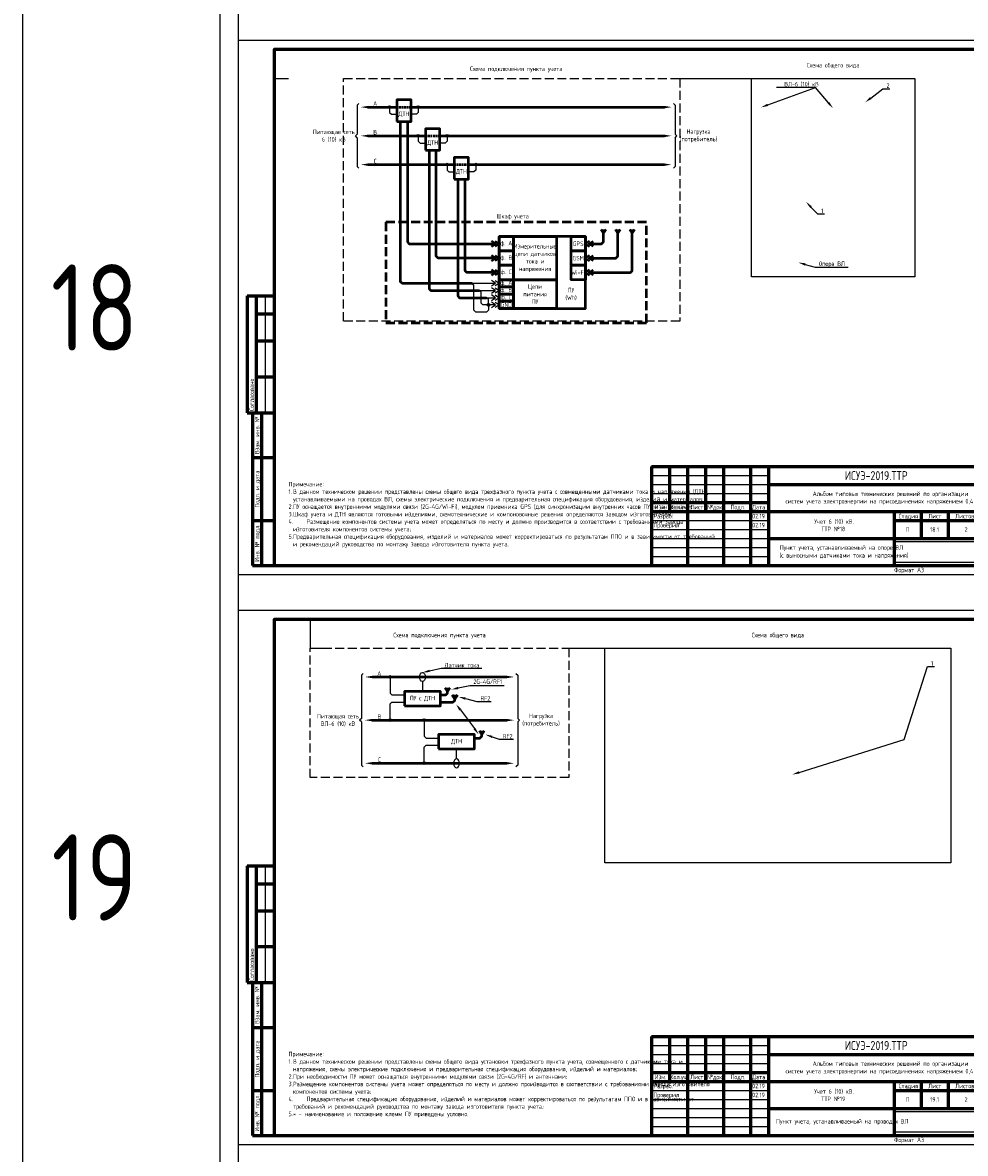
# Model space of a CAD drawing. Header units: millimetres. Extents: x -110 to 4101, y -10868 to 110.
# Tile 30 of 90: x -110 to 415, y -6018 to -5389. Entities that reach past the tile are written whole.
import ezdxf
from ezdxf import colors
from ezdxf.entities.mleader import LeaderData, LeaderLine
from ezdxf.enums import TextEntityAlignment as Align
from ezdxf.math import Vec2, Vec3

# ---------------------------------------------------------------- set-up
doc = ezdxf.new("R2010")
doc.units = ezdxf.units.MM
doc.linetypes.add('GOST2.303 4', pattern=[7, 5, -2, 0])
doc.layers.add('01.Вспомогательный_слой', color=1, linetype='Continuous', plot=False)
doc.layers.add('Формат', color=7, linetype='Continuous', lineweight=25)
doc.layers.add('Формат @ 1', color=7, linetype='Continuous', lineweight=25)
doc.styles.add('ЭП', font='GOST.TTF')
picture_1 = doc.add_image_def('image3.png', size_in_pixel=(587, 136))
picture_2 = doc.add_image_def('image12.jpg', size_in_pixel=(1429, 1739))
picture_3 = doc.add_image_def('image13.jpg', size_in_pixel=(1456, 903))

# ---------------------------------------------------------------- blocks, each defined once
blk = doc.blocks.new('*U75')
at = {"layer": 'Формат', "color": 7, "linetype": 'Continuous', "lineweight": 60}
for p, q in [((-205, 150), (-190, 150)), ((-205, 150), (-205, 85)), ((-200, 150), (-200, 85)), ((-200, 140), (-190, 140)), ((-200, 125), (-190, 125)), ((-200, 105), (-190, 105)), ((-205, 85), (-197, 85)), ((-202, 85), (-190, 85)), ((-202, 85), (-202, 0)), ((-197, 85), (-197, 0)), ((-202, 60), (-190, 60)), ((20, 55), (205, 55)), ((20, 55), (20, 0)), ((30, 55), (30, 30)), ((40, 55), (40, 0)), ((50, 55), (50, 30)), ((60, 55), (60, 0)), ((75, 55), (75, 0)), ((85, 55), (85, 0)), ((85, 45), (205, 45)), ((20, 35), (85, 35)), ((20, 30), (205, 30)), ((155, 30), (155, 0)), ((170, 30), (170, 15)), ((185, 30), (185, 15)), ((-202, 25), (-190, 25)), ((155, 25), (205, 25)), ((85, 15), (205, 15)), ((-202, 0), (-190, 0))]:
    blk.add_line(p, q, dxfattribs=at)
at = {"layer": 'Формат', "color": 7, "linetype": 'Continuous', "lineweight": 25}
for p, q in [((-195, 150), (-195, 85)), ((20, 50), (85, 50)), ((20, 45), (85, 45)), ((20, 40), (85, 40)), ((20, 25), (85, 25)), ((20, 20), (85, 20)), ((20, 15), (85, 15)), ((20, 10), (85, 10)), ((20, 5), (85, 5))]:
    blk.add_line(p, q, dxfattribs=at)
blk.add_lwpolyline([(-210, -5), (210, -5), (210, 292), (-210, 292)], close=True, dxfattribs=at)
at = {"layer": 'Формат', "color": 7, "linetype": 'Continuous', "lineweight": 60}
blk.add_lwpolyline([(-190, 0), (205, 0), (205, 287), (-190, 287)], close=True, dxfattribs=at)
at = {"layer": 'Формат', "color": 7, "linetype": 'Continuous', "lineweight": 25, "style": 'ЭП'}
blk.add_text('Согласовано', height=2.5, rotation=90, dxfattribs=at).set_placement((-202.5, 86), align=Align.MIDDLE_LEFT)
for s, p in [('Взам. инв. №', (-199.5, 72.5)), ('Подп. и дата', (-199.5, 42.5)), ('Инв. № подл.', (-199.5, 12.5))]:
    blk.add_text(s, height=2.5, rotation=90, dxfattribs=at).set_placement(p, align=Align.MIDDLE_CENTER)
for s, p in [('Изм.', (21.81, 31.25)), ('Кол.уч.', (30.38, 31.25)), ('Лист', (41.54, 31.25)), ('№док.', (50.89, 31.24)), ('Подп.', (63.99, 31.25)), ('Дата', (75.95, 31.25)), ('Стадия', (157.47, 26.25)), ('Лист', (173.99, 26.25)), ('Листов', (188.99, 26.25))]:
    blk.add_text(s, height=2.5, dxfattribs=at).set_placement(p)
at = {"layer": 'Формат', "color": 7, "linetype": 'Continuous', "lineweight": 25, "style": 'ЭП', "flags": 8}
for tag, p in [('СОГЛ_ФИО_1', (-197.5, 106)), ('СОГЛ_ФИО_2', (-192.5, 106)), ('СОГЛ_ДОЛЖ_1', (-197.5, 86)), ('СОГЛ_ДОЛЖ_2', (-192.5, 86))]:
    blk.add_attdef(tag, text='', height=2.5, rotation=90, dxfattribs=at).set_placement(p, align=Align.MIDDLE_LEFT)
for tag, height, p in [('ОБОЗНАЧЕНИЕ', 5, (145, 50)), ('ОБЪЕКТ', 2.5, (145, 37.5)), ('НАИМЕНОВАНИЕ', 2.5, (120, 22.5)), ('Стадия', 2.5, (162.5, 20)), ('Лист', 2.5, (177.5, 20)), ('Листов', 2.5, (195, 20)), ('НАИМ_ИЗОБРАЖЕНИЙ', 2.5, (120, 7.5))]:
    blk.add_attdef(tag, text='', height=height, dxfattribs=at).set_placement(p, align=Align.MIDDLE_CENTER)
for tag, p in [('изм.№', (21, 37.5)), ('изм.уч.', (31, 37.5)), ('изм.лист', (41, 37.5)), ('изм.№_док.', (50.5, 37.5)), ('изм_дата', (76, 37.5)), ('Должн_1', (21, 27.5)), ('ФИО_1', (41, 27.5)), ('дата_1', (76, 27.5)), ('ДОЛЖН_2', (21, 22.5)), ('ФИО_2', (41, 22.5)), ('дата_2', (76, 22.5)), ('Должн_3', (21, 17.5)), ('ДОЛЖН_4', (21, 12.5)), ('ФИО_3', (41, 17.5)), ('ФИО_4', (41, 12.5)), ('дата_3', (76, 17.5)), ('дата_4', (76, 12.5)), ('ДОЛЖН_5', (21, 7.5)), ('ФИО_5', (41, 7.5)), ('дата_5', (76, 7.5)), ('ДОЛЖН_6', (21, 2.5)), ('ФИО_6', (41, 2.5)), ('дата_6', (76, 2.5)), ('ФОРМ.ЛИСТА', (155, -2.5))]:
    blk.add_attdef(tag, text='', height=2.5, dxfattribs=at).set_placement(p, align=Align.MIDDLE_LEFT)
blk.add_attdef('N_ИНВ', text='', height=2.5, rotation=90, dxfattribs=at).set_placement((-193.5, 12.5), align=Align.MIDDLE_CENTER)
at = {"ltscale": 0.2}
image = blk.add_image(picture_1, insert=(155, 1.71), size_in_units=(50, 11.58), dxfattribs=at)
image.dxf.flags = 7

msp = doc.modelspace()

# ---------------------------------------------------------------- hatches: boundary and pattern name
h = msp.add_hatch(color=256)
h.dxf.hatch_style = 1
edge = h.paths.add_edge_path()
edge.add_arc((94.189, -5436), 0.75, 0, 360)
h = msp.add_hatch(color=256)
h.dxf.hatch_style = 1
edge = h.paths.add_edge_path()
edge.add_arc((110.189, -5436), 0.75, 0, 360)
h = msp.add_hatch(color=256)
h.dxf.hatch_style = 1
edge = h.paths.add_edge_path()
edge.add_arc((110.189, -5452), 0.75, 0, 360)
h = msp.add_hatch(color=256)
h.dxf.hatch_style = 1
edge = h.paths.add_edge_path()
edge.add_arc((126.189, -5452), 0.75, 0, 360)
h = msp.add_hatch(color=256)
h.dxf.hatch_style = 1
edge = h.paths.add_edge_path()
edge.add_arc((126.189, -5468), 0.75, 0, 360)
h = msp.add_hatch(color=256)
h.dxf.hatch_style = 1
edge = h.paths.add_edge_path()
edge.add_arc((142.189, -5468), 0.75, 0, 360)
h = msp.add_hatch(color=256)
h.dxf.hatch_style = 1
edge = h.paths.add_edge_path()
edge.add_arc((149.189, -5546), 0.75, 0, 360)
h = msp.add_hatch(color=256)
h.dxf.hatch_style = 1
edge = h.paths.add_edge_path()
edge.add_arc((94.5, -5753), 0.75, 0, 360)
h = msp.add_hatch(color=256)
h.dxf.hatch_style = 1
edge = h.paths.add_edge_path()
edge.add_arc((94.5, -5777), 0.75, 0, 360)
h = msp.add_hatch(color=256)
h.dxf.hatch_style = 1
edge = h.paths.add_edge_path()
edge.add_arc((113.5, -5777), 0.75, 0, 360)
h = msp.add_hatch(color=256)
h.dxf.hatch_style = 1
edge = h.paths.add_edge_path()
edge.add_arc((113.5, -5801), 0.75, 0, 360)

# ---------------------------------------------------------------- linework, layer by layer
for p, q in [((76.189, -5451), (75.189, -5452)), ((76.189, -5453), (75.189, -5452)), ((253.149, -5451), (254.149, -5452)), ((253.149, -5453), (254.149, -5452)), ((78.5, -5776), (77.5, -5777)), ((78.5, -5778), (77.5, -5777)), ((165.5, -5776), (166.5, -5777)), ((165.5, -5778), (166.5, -5777))]:
    msp.add_line(p, q)
at = {"linetype": 'ByBlock', "lineweight": -2}
msp.add_line((145, -5786.5), (145, -5786.5), dxfattribs=at)
at = {"ltscale": 0.2}
msp.add_lwpolyline([(-110, -10868), (2120, -10868), (2120, 110), (-110, 110)], close=True, dxfattribs=at)
for points in [[(77.189, -5434), (76.189, -5435), (76.189, -5451)], [(252.149, -5434), (253.149, -5435), (253.149, -5451)], [(76.189, -5453), (76.189, -5469), (77.189, -5470)], [(253.149, -5453), (253.149, -5469), (252.149, -5470)], [(79.5, -5751), (78.5, -5752), (78.5, -5776)], [(164.5, -5751), (165.5, -5752), (165.5, -5776)], [(78.5, -5778), (78.5, -5802), (79.5, -5803)], [(165.5, -5778), (165.5, -5802), (164.5, -5803)]]:
    msp.add_lwpolyline(points)
at = {"lineweight": 50}
for points in [[(98.189, -5444), (106.189, -5444), (106.189, -5432), (98.189, -5432)], [(114.189, -5460), (122.189, -5460), (122.189, -5448), (114.189, -5448)], [(130.189, -5476), (138.189, -5476), (138.189, -5464), (130.189, -5464)], [(155.189, -5548), (203.189, -5548), (203.189, -5508), (155.189, -5508)], [(102.5, -5769), (122.5, -5769), (122.5, -5761), (102.5, -5761)], [(121.5, -5793), (141.5, -5793), (141.5, -5785), (121.5, -5785)]]:
    msp.add_lwpolyline(points, close=True, dxfattribs=at)
for points in [[(82.189, -5436), (98.189, -5436)], [(106.189, -5436), (247.149, -5436)], [(82.189, -5452), (114.189, -5452)], [(122.189, -5452), (247.149, -5452)], [(82.189, -5468), (130.189, -5468)], [(138.189, -5468), (247.149, -5468)], [(84.5, -5753), (159.5, -5753)], [(122.5, -5763), (125.5, -5763), (126.5, -5762), (126.5, -5759)], [(125, -5759), (126.5, -5761.25), (128, -5759)], [(122.5, -5767), (129.5, -5767), (130.5, -5766), (130.5, -5763)], [(129, -5763), (130.5, -5765.25), (132, -5763)], [(84.5, -5777), (159.5, -5777)], [(141.5, -5787), (144.5, -5787), (145.5, -5786), (145.5, -5783)], [(144, -5783), (145.5, -5785.25), (147, -5783)], [(84.5, -5801), (159.5, -5801)]]:
    msp.add_lwpolyline(points, dxfattribs=at)
at = {"ltscale": 0.2}
for points in [[(94.189, -5436), (94.189, -5439), (95.189, -5440), (98.189, -5440)], [(110.189, -5436), (110.189, -5439), (109.189, -5440), (106.189, -5440)], [(110.189, -5452), (110.189, -5455), (111.189, -5456), (114.189, -5456)], [(126.189, -5452), (126.189, -5455), (125.189, -5456), (122.189, -5456)], [(126.189, -5468), (126.189, -5471), (127.189, -5472), (130.189, -5472)], [(142.189, -5468), (142.189, -5471), (141.189, -5472), (138.189, -5472)], [(148.189, -5550), (142.189, -5550), (141.189, -5549), (141.189, -5535), (140.189, -5534), (140.189, -5534)], [(140.189, -5534), (153.189, -5534)], [(150.939, -5535.5), (153.189, -5534), (150.939, -5532.5)], [(152.939, -5532.5), (155.189, -5534), (152.939, -5535.5)], [(149.189, -5546), (146.189, -5546), (145.189, -5545), (145.189, -5539), (144.189, -5538), (144.189, -5538)], [(144.189, -5538), (153.189, -5538)], [(150.939, -5539.5), (153.189, -5538), (150.939, -5536.5)], [(150.939, -5543.5), (153.189, -5542), (150.939, -5540.5)], [(152.939, -5536.5), (155.189, -5538), (152.939, -5539.5)], [(152.939, -5540.5), (155.189, -5542), (152.939, -5543.5)], [(149.189, -5546), (149.189, -5543), (148.189, -5542), (148.189, -5542)], [(148.189, -5542), (153.189, -5542)], [(149.189, -5546), (149.189, -5549), (148.189, -5550), (148.189, -5550)], [(153.189, -5546), (149.189, -5546)], [(150.939, -5547.5), (153.189, -5546), (150.939, -5544.5)], [(152.939, -5544.5), (155.189, -5546), (152.939, -5547.5)], [(94.5, -5753), (94.5, -5762), (95.5, -5763), (102.5, -5763)], [(112.5, -5755.5), (112.5, -5761)], [(94.5, -5777), (94.5, -5768), (95.5, -5767), (102.5, -5767)], [(133.6, -5771.3), (141.4, -5781.7)], [(113.5, -5777), (113.5, -5786), (114.5, -5787), (121.5, -5787)], [(113.5, -5801), (113.5, -5792), (114.5, -5791), (121.5, -5791)], [(131.5, -5798.5), (131.5, -5793)]]:
    msp.add_lwpolyline(points, dxfattribs=at)
at = {"linetype": 'GOST2.303 4', "lineweight": 50, "ltscale": 0.2}
for points in [[(98.189, -5436), (106.189, -5436)], [(114.189, -5452), (122.189, -5452)], [(130.189, -5468), (138.189, -5468)]]:
    msp.add_lwpolyline(points, dxfattribs=at)
at = {"lineweight": 50, "ltscale": 0.2}
for points in [[(100.189, -5444), (100.189, -5533), (101.189, -5534), (140.189, -5534)], [(104.189, -5444), (104.189, -5511), (105.189, -5512), (153.189, -5512)], [(116.189, -5460), (116.189, -5537), (117.189, -5538), (144.189, -5538)], [(153.189, -5520), (121.189, -5520), (120.189, -5519), (120.189, -5460)], [(132.189, -5476), (132.189, -5541), (133.189, -5542), (148.189, -5542)], [(153.189, -5528), (137.189, -5528), (136.189, -5527), (136.189, -5476)]]:
    msp.add_lwpolyline(points, dxfattribs=at)
at = {"linetype": 'GOST2.303 4', "lineweight": 50}
msp.add_lwpolyline([(92.189, -5556), (237.189, -5556), (237.189, -5500), (92.189, -5500)], close=True, dxfattribs=at)
at = {"lineweight": 50, "ltscale": 2}
for points in [[(155.189, -5508), (163.189, -5508), (163.189, -5516), (155.189, -5516)], [(163.189, -5508), (187.189, -5508), (187.189, -5532), (163.189, -5532)], [(195.189, -5508), (203.189, -5508), (203.189, -5516), (195.189, -5516)], [(155.189, -5516), (163.189, -5516), (163.189, -5524), (155.189, -5524)], [(195.189, -5516), (203.189, -5516), (203.189, -5524), (195.189, -5524)], [(155.189, -5524), (163.189, -5524), (163.189, -5532), (155.189, -5532)], [(195.189, -5524), (203.189, -5524), (203.189, -5532), (195.189, -5532)], [(155.189, -5532), (163.189, -5532), (163.189, -5536), (155.189, -5536)], [(163.189, -5532), (187.189, -5532), (187.189, -5548), (163.189, -5548)], [(155.189, -5536), (163.189, -5536), (163.189, -5540), (155.189, -5540)], [(155.189, -5540), (163.189, -5540), (163.189, -5544), (155.189, -5544)], [(155.189, -5544), (163.189, -5544), (163.189, -5548), (155.189, -5548)]]:
    msp.add_lwpolyline(points, close=True, dxfattribs=at)
for points in [[(205.189, -5512), (212.189, -5512), (213.189, -5511), (213.189, -5504)], [(205.189, -5520), (220.189, -5520), (221.189, -5519), (221.189, -5504)], [(205.189, -5528), (228.189, -5528), (229.189, -5527), (229.189, -5504)], [(211.689, -5504), (213.189, -5506.25), (214.689, -5504)], [(219.689, -5504), (221.189, -5506.25), (222.689, -5504)], [(227.689, -5504), (229.189, -5506.25), (230.689, -5504)], [(150.939, -5513.5), (153.189, -5512), (150.939, -5510.5)], [(152.939, -5510.5), (155.189, -5512), (152.939, -5513.5)], [(205.439, -5510.5), (203.189, -5512), (205.439, -5513.5)], [(207.439, -5513.5), (205.189, -5512), (207.439, -5510.5)], [(150.939, -5521.5), (153.189, -5520), (150.939, -5518.5)], [(152.939, -5518.5), (155.189, -5520), (152.939, -5521.5)], [(205.439, -5518.5), (203.189, -5520), (205.439, -5521.5)], [(207.439, -5521.5), (205.189, -5520), (207.439, -5518.5)], [(150.939, -5529.5), (153.189, -5528), (150.939, -5526.5)], [(152.939, -5526.5), (155.189, -5528), (152.939, -5529.5)], [(205.439, -5526.5), (203.189, -5528), (205.439, -5529.5)], [(207.439, -5529.5), (205.189, -5528), (207.439, -5526.5)]]:
    msp.add_lwpolyline(points, dxfattribs=at)
at = {"ltscale": 2}
for centre in [(94.189, -5436), (110.189, -5436), (110.189, -5452), (126.189, -5452), (126.189, -5468), (142.189, -5468), (149.189, -5546), (94.5, -5753), (94.5, -5777), (113.5, -5777), (113.5, -5801)]:
    msp.add_circle(centre, 0.75, dxfattribs=at)
at = {"ltscale": 0.2}
msp.add_ellipse((112.5, -5753), major_axis=(0, -2.5), ratio=0.64, dxfattribs=at)
at = {"ltscale": 0.2, "extrusion": (0, 0, -1)}
msp.add_ellipse((131.5, -5801), major_axis=(0, 2.5), ratio=0.64, dxfattribs=at)
for points in [[(82.189, -5435.333), (82.189, -5436.667), (78.189, -5436)], [(247.149, -5435.333), (247.149, -5436.667), (251.149, -5436)], [(82.189, -5451.333), (82.189, -5452.667), (78.189, -5452)], [(247.149, -5451.333), (247.149, -5452.667), (251.149, -5452)], [(82.189, -5467.333), (82.189, -5468.667), (78.189, -5468)], [(247.149, -5467.333), (247.149, -5468.667), (251.149, -5468)], [(84.5, -5752.333), (84.5, -5753.667), (80.5, -5753)], [(159.5, -5752.333), (159.5, -5753.667), (163.5, -5753)], [(84.5, -5776.333), (84.5, -5777.667), (80.5, -5777)], [(159.5, -5776.333), (159.5, -5777.667), (163.5, -5777)], [(84.5, -5800.333), (84.5, -5801.667), (80.5, -5801)], [(159.5, -5800.333), (159.5, -5801.667), (163.5, -5801)]]:
    msp.add_solid(points)
at = {"ltscale": 0.2}
for points in [[(133.067, -5771.7), (131.2, -5768.1), (134.133, -5770.9)], [(141.933, -5781.3), (143.8, -5784.9), (140.867, -5782.1)]]:
    msp.add_solid(points, dxfattribs=at)
at = {"layer": '01.Вспомогательный_слой', "ltscale": 0.2}
msp.add_lwpolyline([(0, 0), (2040, 0), (2040, -10788), (0, -10788)], close=True, dxfattribs=at)
at = {"layer": '01.Вспомогательный_слой'}
for points in [[(10, -5379), (10, -5399)], [(30, -5404), (30, -5420), (38, -5420)], [(10, -5696), (10, -5716)], [(10, -5696), (10, -5716)], [(50, -5721), (50, -5737), (58, -5737)], [(10, -6013), (10, -6033)]]:
    msp.add_lwpolyline(points, dxfattribs=at)
at = {"layer": '01.Вспомогательный_слой', "linetype": 'GOST2.303 4'}
for points in [[(68.57, -5420), (255.689, -5420), (255.689, -5555), (68.57, -5555)], [(50, -5737), (194, -5737), (194, -5809), (50, -5809)]]:
    msp.add_lwpolyline(points, close=True, dxfattribs=at)
at = {"layer": '01.Вспомогательный_слой', "ltscale": 0.2}
for points in [[(255.689, -5420), (295.689, -5420)], [(194, -5737), (214, -5737)]]:
    msp.add_lwpolyline(points, dxfattribs=at)

# ---------------------------------------------------------------- block references
at = {"layer": 'Формат @ 1', "ltscale": 0.7}
ref = msp.add_blockref('*U75', (220, -5691), dxfattribs=at)
ref.add_attrib('ОБОЗНАЧЕНИЕ', 'ИСУЭ-2019.ТТР', dxfattribs={"layer": 'Формат', "color": 7, "linetype": 'Continuous', "lineweight": 25, "height": 5, "style": 'ЭП', "flags": 8}).set_placement((365, -5641), align=Align.MIDDLE_CENTER)
ref.add_attrib('Стадия', 'П', dxfattribs={"layer": 'Формат', "color": 7, "linetype": 'Continuous', "lineweight": 25, "height": 2.5, "style": 'ЭП', "flags": 8}).set_placement((382.5, -5671), align=Align.MIDDLE_CENTER)
ref.add_attrib('Лист', '18.1', dxfattribs={"layer": 'Формат', "color": 7, "linetype": 'Continuous', "lineweight": 25, "height": 2.5, "style": 'ЭП', "flags": 8}).set_placement((397.5, -5671), align=Align.MIDDLE_CENTER)
ref.add_attrib('Листов', '2', dxfattribs={"layer": 'Формат', "color": 7, "linetype": 'Continuous', "lineweight": 25, "height": 2.5, "style": 'ЭП', "flags": 8}).set_placement((415, -5671), align=Align.MIDDLE_CENTER)
ref.add_attrib('ОБЪЕКТ_001', 'Альбом типовых технических решений по организации', (329.689, -5652.31), dxfattribs={"layer": 'Формат', "color": 7, "linetype": 'Continuous', "lineweight": 25, "height": 2.5, "style": 'ЭП', "flags": 8})
ref.add_attrib('НАИМЕНОВАНИЕ_001', 'Учет 6 (10) кВ.', (330.536, -5667.756), dxfattribs={"layer": 'Формат', "color": 7, "linetype": 'Continuous', "lineweight": 25, "height": 2.5, "style": 'ЭП', "flags": 8})
ref.add_attrib('НАИМ_ИЗОБРАЖЕНИЙ_001', 'Пункт учета, устанавливаемый на опоре ВЛ', (311.425, -5682.221), dxfattribs={"layer": 'Формат', "color": 7, "linetype": 'Continuous', "lineweight": 25, "height": 2.5, "style": 'ЭП', "flags": 8})
ref.add_attrib('Должн_1', 'Разраб.', dxfattribs={"layer": 'Формат', "color": 7, "linetype": 'Continuous', "lineweight": 25, "height": 2.5, "style": 'ЭП', "flags": 8}).set_placement((241, -5663.5), align=Align.MIDDLE_LEFT)
ref.add_attrib('ДОЛЖН_2', 'Проверил', dxfattribs={"layer": 'Формат', "color": 7, "linetype": 'Continuous', "lineweight": 25, "height": 2.5, "style": 'ЭП', "flags": 8}).set_placement((241, -5668.5), align=Align.MIDDLE_LEFT)
ref.add_attrib('дата_1', '02.19', dxfattribs={"layer": 'Формат', "color": 7, "linetype": 'Continuous', "lineweight": 25, "height": 2.5, "style": 'ЭП', "flags": 8}).set_placement((296, -5663.5), align=Align.MIDDLE_LEFT)
ref.add_attrib('дата_2', '02.19', dxfattribs={"layer": 'Формат', "color": 7, "linetype": 'Continuous', "lineweight": 25, "height": 2.5, "style": 'ЭП', "flags": 8}).set_placement((296, -5668.5), align=Align.MIDDLE_LEFT)
ref.add_attrib('ФОРМ.ЛИСТА', 'Формат А3', dxfattribs={"layer": 'Формат', "color": 7, "linetype": 'Continuous', "lineweight": 25, "height": 2.5, "style": 'ЭП', "flags": 8}).set_placement((375, -5693.5), align=Align.MIDDLE_LEFT)
ref.add_attrib('ОБЪЕКТ_002', 'систем учета электроэнергии на присоединениях напряжением 0,4 кВ и выше', (314.554, -5656.477), dxfattribs={"layer": 'Формат', "color": 7, "linetype": 'Continuous', "lineweight": 25, "height": 2.5, "style": 'ЭП'})
ref.add_attrib('НАИМЕНОВАНИЕ_002', 'ТТР №18', (334.464, -5671.923), dxfattribs={"layer": 'Формат', "color": 7, "linetype": 'Continuous', "lineweight": 25, "height": 2.5, "style": 'ЭП'})
ref.add_attrib('НАИМ_ИЗОБРАЖЕНИЙ_002', '(с выносными датчиками тока и напряжения)', (311.244, -5686.566), dxfattribs={"layer": 'Формат', "color": 7, "linetype": 'Continuous', "lineweight": 25, "height": 2.5, "style": 'ЭП'})
ref = msp.add_blockref('*U75', (220, -6008), dxfattribs=at)
ref.add_attrib('ОБОЗНАЧЕНИЕ', 'ИСУЭ-2019.ТТР', dxfattribs={"layer": 'Формат', "color": 7, "linetype": 'Continuous', "lineweight": 25, "height": 5, "style": 'ЭП', "flags": 8}).set_placement((365, -5958), align=Align.MIDDLE_CENTER)
ref.add_attrib('Стадия', 'П', dxfattribs={"layer": 'Формат', "color": 7, "linetype": 'Continuous', "lineweight": 25, "height": 2.5, "style": 'ЭП', "flags": 8}).set_placement((382.5, -5988), align=Align.MIDDLE_CENTER)
ref.add_attrib('Лист', '19.1', dxfattribs={"layer": 'Формат', "color": 7, "linetype": 'Continuous', "lineweight": 25, "height": 2.5, "style": 'ЭП', "flags": 8}).set_placement((397.5, -5988), align=Align.MIDDLE_CENTER)
ref.add_attrib('Листов', '2', dxfattribs={"layer": 'Формат', "color": 7, "linetype": 'Continuous', "lineweight": 25, "height": 2.5, "style": 'ЭП', "flags": 8}).set_placement((415, -5988), align=Align.MIDDLE_CENTER)
ref.add_attrib('ОБЪЕКТ_001', 'Альбом типовых технических решений по организации', (329.689, -5969.31), dxfattribs={"layer": 'Формат', "color": 7, "linetype": 'Continuous', "lineweight": 25, "height": 2.5, "style": 'ЭП', "flags": 8})
ref.add_attrib('НАИМЕНОВАНИЕ_001', 'Учет 6 (10) кВ.', (330.536, -5984.756), dxfattribs={"layer": 'Формат', "color": 7, "linetype": 'Continuous', "lineweight": 25, "height": 2.5, "style": 'ЭП', "flags": 8})
ref.add_attrib('НАИМ_ИЗОБРАЖЕНИЙ_001', 'Пункт учета, устанавливаемый на проводах ВЛ', (309.282, -6001.394), dxfattribs={"layer": 'Формат', "color": 7, "linetype": 'Continuous', "lineweight": 25, "height": 2.5, "style": 'ЭП', "flags": 8})
ref.add_attrib('Должн_1', 'Разраб.', dxfattribs={"layer": 'Формат', "color": 7, "linetype": 'Continuous', "lineweight": 25, "height": 2.5, "style": 'ЭП', "flags": 8}).set_placement((241, -5980.5), align=Align.MIDDLE_LEFT)
ref.add_attrib('ДОЛЖН_2', 'Проверил', dxfattribs={"layer": 'Формат', "color": 7, "linetype": 'Continuous', "lineweight": 25, "height": 2.5, "style": 'ЭП', "flags": 8}).set_placement((241, -5985.5), align=Align.MIDDLE_LEFT)
ref.add_attrib('дата_1', '02.19', dxfattribs={"layer": 'Формат', "color": 7, "linetype": 'Continuous', "lineweight": 25, "height": 2.5, "style": 'ЭП', "flags": 8}).set_placement((296, -5980.5), align=Align.MIDDLE_LEFT)
ref.add_attrib('дата_2', '02.19', dxfattribs={"layer": 'Формат', "color": 7, "linetype": 'Continuous', "lineweight": 25, "height": 2.5, "style": 'ЭП', "flags": 8}).set_placement((296, -5985.5), align=Align.MIDDLE_LEFT)
ref.add_attrib('ФОРМ.ЛИСТА', 'Формат А3', dxfattribs={"layer": 'Формат', "color": 7, "linetype": 'Continuous', "lineweight": 25, "height": 2.5, "style": 'ЭП', "flags": 8}).set_placement((375, -6010.5), align=Align.MIDDLE_LEFT)
ref.add_attrib('ОБЪЕКТ_002', 'систем учета электроэнергии на присоединениях напряжением 0,4 кВ и выше', (314.554, -5973.477), dxfattribs={"layer": 'Формат', "color": 7, "linetype": 'Continuous', "lineweight": 25, "height": 2.5, "style": 'ЭП'})
ref.add_attrib('НАИМЕНОВАНИЕ_002', 'ТТР №19', (334.464, -5988.923), dxfattribs={"layer": 'Формат', "color": 7, "linetype": 'Continuous', "lineweight": 25, "height": 2.5, "style": 'ЭП'})

# ---------------------------------------------------------------- texts
at = {"color": 1, "char_height": 2.5, "attachment_point": 5, "style": 'ЭП'}
for s, insert, width in [('{\\C256;Схема подключения пункта учета}', (164.689, -5415), 187.11877), ('{\\C256;Схема общего вида}', (341.059, -5413), 121.49667), ('{\\C256;Схема подключения пункта учета}', (122, -5730), 144), ('{\\C256;Схема общего вида}', (310.308, -5730), 121.49667)]:
    msp.add_mtext(s, dxfattribs=dict(at, insert=insert, width=width))
at = {"char_height": 2.5, "style": 'ЭП'}
for s, insert, width, attachment_point in [('A', (86.189, -5434), 4, 5), ('ДТН', (102.189, -5440), 8, 5), ('Питающая сеть ^J6 (10) кВ', (63.189, -5452), 24, 5), ('B', (86.189, -5450), 4, 5), ('Нагрузка (потребитель)', (266.149, -5452), 24, 5), ('ДТН', (118.189, -5456), 8, 5), ('C', (86.189, -5466), 4, 5), ('ДТН', (134.189, -5472), 8, 5), ('Шкаф учета', (162.689, -5497), 145, 5), ('ф. A', (159.189, -5512), 8, 5), ('Измерительные цепи датчиков тока и напряжения', (175.189, -5520), 24, 5), ('GPS', (199.189, -5512), 8, 5), ('ф. B', (159.189, -5520), 8, 5), ('GSM', (199.189, -5520), 8, 5), ('ф. C', (159.189, -5528), 8, 5), ('Wi-Fi', (199.189, -5528), 8, 5), ('ф. A', (159.189, -5534), 8, 5), ('Цепи ^Jпитания ^JПУ', (175.189, -5540), 24, 5), ('ф. B', (159.189, -5538), 8, 5), ('ф. C', (159.189, -5542), 8, 5), ('GND', (159.189, -5546), 8, 5), ('Примечание:\\P\\pi-2.5,l2.5,t2.5;1.^IВ данном техническом решении представлены схемы общего вида трехфазного пункта учета с совмещенными датчиками тока и напряжения (ДТН), устанавливаемыми на проводах ВЛ, схемы электрические подключения и предварительная спецификация оборудования, изделий и материалов;\\P2.^IПУ оснащается внутренними модулями связи (2G-4G/Wi-Fi), модулем приемника GPS (для синхронизации внутренних часов ПУ) и антеннами;\\P3.^IШкаф учета и ДТН являются готовыми изделиями, схемотехнические и компоновочные решения определяются заводом изготовителем;\\P4.^IРазмещение компонентов системы учета может определяться по месту и должно производится в соответствии с требованиями завода изготовителя компонентов системы учета;\\P5.^IПредварительная спецификация оборудования, изделий и материалов может корректироваться по результатам ППО и в зависимости от требований и рекомендаций руководства по монтажу завода изготовителя пункта учета.', (38, -5681), 198, 7), ('A', (88.5, -5751), 4, 5), ('ПУ с ДТН', (112.5, -5765), 20, 5), ('Питающая сеть ^JВЛ-6 (10) кВ', (65.5, -5777), 24, 5), ('B', (88.5, -5775), 4, 5), ('Нагрузка (потребитель)', (178.5, -5777), 24, 5), ('ДТН', (131.5, -5789), 20, 5), ('C', (88.5, -5799), 4, 5), ('Примечание:\\P\\pi-2.5,l2.5,t2.5;1.^IВ данном техническом решении представлены схемы общего вида установки трехфазного пункта учета, совмещенного с датчиками тока и напряжения, схемы электрические подключения и предварительная спецификация оборудования, изделий и материалов;\\P2.^IПри необходимости ПУ может оснащаться внутренними модулями связи (2G-4G/RF) и антеннами;\\P3.^IРазмещение компонентов системы учета может определяться по месту и должно производится в соответствии с требованиями завода изготовителя компонентов системы учета;\\P4.^IПредварительная спецификация оборудования, изделий и материалов может корректироваться по результатам ППО и в зависимости от требований и рекомендаций руководства по монтажу завода изготовителя пункта учета;\\P5.^I* - наименование и положение клемм ПУ приведены условно.', (38, -5998), 198, 7)]:
    msp.add_mtext(s, dxfattribs=dict(at, insert=insert, width=width, attachment_point=attachment_point))
at = {"color": 3, "char_height": 48, "width": 8, "attachment_point": 5, "style": 'ЭП'}
for s, insert in [('18', (-70, -5547.5)), ('19', (-70, -5864.5))]:
    msp.add_mtext(s, dxfattribs=dict(at, insert=insert))
at = {"lineweight": 50, "insert": (195.189, -5540), "char_height": 2.5, "width": 16, "attachment_point": 5, "style": 'ЭП'}
msp.add_mtext('ПУ \\P(Wh)', dxfattribs=at)

# ---------------------------------------------------------------- pictures from other files: only their frames are drawn
at = {"ltscale": 0.2}
image = msp.add_image(picture_2, insert=(295.689, -5530.427), size_in_units=(90.742, 110.427), dxfattribs=at)
image.dxf.flags = 7
image = msp.add_image(picture_3, insert=(214, -5856.459), size_in_units=(192.617, 119.459), dxfattribs=at)
image.dxf.flags = 7

# ---------------------------------------------------------------- leaders
at = {"color": 250}
ml = msp.add_multileader_mtext('Standard', dxfattribs=at)
ml.set_content('ВЛ-6 (10) кВ', color=250, style='ЭП')
ml.set_leader_properties()
ml.build(insert=Vec2(0, 0))
ml.multileader.update_dxf_attribs({"text_left_attachment_type": 5, "text_right_attachment_type": 5, "dogleg_length": 0})
ctx = ml.context
ctx.base_point, ctx.char_height, ctx.plane_origin = Vec3(311.88, -5425.151), 2.5, Vec3(333.993, -5409.906)
ctx.left_attachment, ctx.right_attachment = 5, 5
notes = []
notes.append((ctx, [(1, (1, 1, 0), (331.239, -5425.151), (-1, 0), 0, [(1, [(300.859, -5436.155)], 0, []), (0, [(340.996, -5436.642)], 0, [])])]))
ctx.mtext.insert, ctx.mtext.flow_direction = Vec3(313.88, -5421.972), 5
ml = msp.add_multileader_mtext('Standard', dxfattribs=at)
ml.set_content('2', color=250, style='ЭП')
ml.set_leader_properties()
ml.build(insert=Vec2(0, 0))
ml.multileader.update_dxf_attribs({"text_left_attachment_type": 5, "text_right_attachment_type": 5, "dogleg_length": 0})
ctx = ml.context
ctx.base_point, ctx.char_height, ctx.plane_origin = Vec3(368.753, -5425.822), 2.5, Vec3(355.579, -5410.311)
ctx.left_attachment, ctx.right_attachment = 5, 5
notes.append((ctx, [(0, (1, 1, 0), (368.753, -5425.822), (1, 0), 0, [(0, [(358.808, -5433.396)], 0, [])])]))
ctx.mtext.insert, ctx.mtext.flow_direction = Vec3(370.753, -5422.822), 5
ml = msp.add_multileader_mtext('Standard', dxfattribs=at)
ml.set_content('1', color=250, style='ЭП')
ml.set_leader_properties()
ml.build(insert=Vec2(0, 0))
ml.multileader.update_dxf_attribs({"text_left_attachment_type": 5, "text_right_attachment_type": 5, "dogleg_length": 0})
ctx = ml.context
ctx.base_point, ctx.char_height, ctx.plane_origin = Vec3(332.294, -5495.41), 2.5, Vec3(319.121, -5479.899)
ctx.left_attachment, ctx.right_attachment = 5, 5
notes.append((ctx, [(0, (1, 1, 0), (332.294, -5495.41), (1, 0), 0, [(0, [(325.964, -5488.714)], 0, [])])]))
ctx.mtext.insert, ctx.mtext.flow_direction = Vec3(334.294, -5492.41), 5
ml = msp.add_multileader_mtext('Standard', dxfattribs=at)
ml.set_content('Опора ВЛ', color=250, style='ЭП')
ml.set_leader_properties()
ml.build(insert=Vec2(0, 0))
ml.multileader.update_dxf_attribs({"text_left_attachment_type": 5, "text_right_attachment_type": 5, "dogleg_length": 0})
ctx = ml.context
ctx.base_point, ctx.char_height, ctx.plane_origin = Vec3(331.062, -5525.074), 2.5, Vec3(309.835, -5512.092)
ctx.left_attachment, ctx.right_attachment = 5, 5
notes.append((ctx, [(0, (1, 1, 0), (331.062, -5525.074), (1, 0), 0, [(0, [(321.703, -5522.446)], 0, [])])]))
ctx.mtext.insert, ctx.mtext.flow_direction = Vec3(333.062, -5521.862), 5
ml = msp.add_multileader_mtext('Standard')
ml.set_content('Датчик тока', color=256, style='ЭП')
ml.set_leader_properties()
ml.build(insert=Vec2(0, 0))
ml.multileader.update_dxf_attribs({"text_left_attachment_type": 5, "text_right_attachment_type": 5, "dogleg_length": 0})
ctx = ml.context
ctx.base_point, ctx.char_height, ctx.plane_origin = Vec3(122.833, -5748.179), 2.5, Vec3(104.581, -5732.668)
ctx.left_attachment, ctx.right_attachment = 5, 5
notes.append((ctx, [(0, (1, 1, 0), (122.833, -5748.179), (1, 0), 0, [(0, [(112.5, -5750.5)], 0, [])])]))
ctx.mtext.insert, ctx.mtext.flow_direction = Vec3(124.833, -5745.179), 5
ml = msp.add_multileader_mtext('Standard', dxfattribs=at)
ml.set_content('1', color=250, style='ЭП')
ml.set_leader_properties()
ml.build(insert=Vec2(0, 0))
ml.multileader.update_dxf_attribs({"text_left_attachment_type": 5, "text_right_attachment_type": 5, "dogleg_length": 0})
ctx = ml.context
ctx.base_point, ctx.char_height, ctx.plane_origin = Vec3(393.505, -5747.174), 2.5, Vec3(353.462, -5736.59)
ctx.left_attachment, ctx.right_attachment = 5, 5
notes.append((ctx, [(0, (1, 1, 0), (393.505, -5747.174), (1, 0), 0, [(1, [(318.324, -5807.272), (380.639, -5787.722)], 0, [])])]))
ctx.mtext.insert, ctx.mtext.flow_direction = Vec3(395.505, -5744.174), 5
ml = msp.add_multileader_mtext('Standard')
ml.set_content('2G-4G/RF1', color=256, style='ЭП')
ml.set_leader_properties()
ml.build(insert=Vec2(0, 0))
ml.multileader.update_dxf_attribs({"text_left_attachment_type": 5, "text_right_attachment_type": 5, "dogleg_length": 0})
ctx = ml.context
ctx.base_point, ctx.char_height, ctx.plane_origin = Vec3(138.833, -5757.679), 2.5, Vec3(120.581, -5742.168)
ctx.left_attachment, ctx.right_attachment = 5, 5
notes.append((ctx, [(0, (1, 1, 0), (138.833, -5757.679), (1, 0), 0, [(0, [(128.5, -5760)], 0, [])])]))
ctx.mtext.insert, ctx.mtext.flow_direction = Vec3(140.833, -5754.34), 5
ml = msp.add_multileader_mtext('Standard')
ml.set_content('RF2', color=256, style='ЭП')
ml.set_leader_properties()
ml.build(insert=Vec2(0, 0))
ml.multileader.update_dxf_attribs({"text_left_attachment_type": 5, "text_right_attachment_type": 5, "dogleg_length": 0})
ctx = ml.context
ctx.base_point, ctx.char_height, ctx.plane_origin = Vec3(142.833, -5766.679), 2.5, Vec3(124.581, -5746.168)
ctx.left_attachment, ctx.right_attachment = 5, 5
notes.append((ctx, [(0, (1, 1, 0), (142.833, -5766.679), (1, 0), 0, [(0, [(132.5, -5764)], 0, [])])]))
ctx.mtext.insert, ctx.mtext.flow_direction = Vec3(144.833, -5763.679), 5
ml = msp.add_multileader_mtext('Standard')
ml.set_content('RF2', color=256, style='ЭП')
ml.set_leader_properties()
ml.build(insert=Vec2(0, 0))
ml.multileader.update_dxf_attribs({"text_left_attachment_type": 5, "text_right_attachment_type": 5, "dogleg_length": 0})
ctx = ml.context
ctx.base_point, ctx.char_height, ctx.plane_origin = Vec3(155.233, -5787.679), 2.5, Vec3(139.581, -5767.168)
ctx.left_attachment, ctx.right_attachment = 5, 5
notes.append((ctx, [(0, (1, 1, 0), (155.233, -5787.679), (1, 0), 0, [(0, [(147.5, -5785)], 0, [])])]))
ctx.mtext.insert, ctx.mtext.flow_direction = Vec3(157.233, -5784.679), 5
for ctx, leaders in notes:
    for number, flags, end, landing, length, lines in leaders:
        leader = LeaderData()
        leader.index, (leader.has_last_leader_line, leader.has_dogleg_vector, leader.attachment_direction) = number, flags
        leader.last_leader_point, leader.dogleg_vector, leader.dogleg_length = Vec3(end), Vec3(landing), length
        for number, points, colour, breaks in lines:
            line = LeaderLine()
            line.index, line.vertices, line.color, line.breaks = number, Vec3.list(points), colors.encode_raw_color(colour), breaks
            leader.lines.append(line)
        ctx.leaders.append(leader)

doc.saveas('drawing.dxf')
